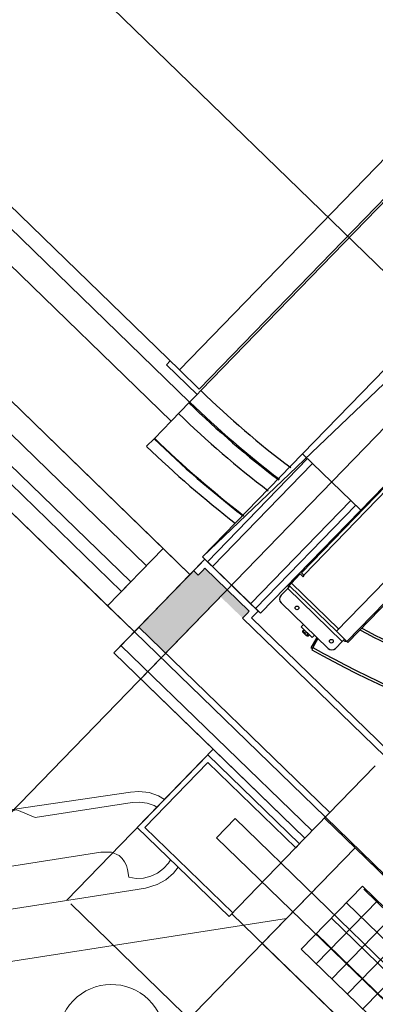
# Model space of a CAD drawing. Header units: millimetres. Extents: x 1395914 to 1460038, y 2368732 to 2439619.
# Tile 4 of 40: x 1428040 to 1428708, y 2383745 to 2385595. Entities that reach past the tile are written whole.
import ezdxf

# ---------------------------------------------------------------- set-up
doc = ezdxf.new("R2010")
doc.units = ezdxf.units.MM
doc.header["$MEASUREMENT"] = 0
for name, color, linetype, lineweight in [('20_Bygning generelt', 7, 'Continuous', 0), ('23_Yttervegg', 7, 'Continuous', 0), ('24_Innervegger', 7, 'Continuous', 0), ('822_Akselinjer', 7, 'Continuous', 0)]:
    doc.layers.add(name, color=color, linetype=linetype, lineweight=lineweight)
doc.layers.add('A852-TYNN', color=7, linetype='Continuous', lineweight=5, plot=False)

# ---------------------------------------------------------------- blocks, each defined once
blk = doc.blocks.new('System Panel - Glassfelt 25mm-V2-PLOT VIEW 001-01 01')
for p, q in [((1112.5, 37.5), (-1112.5, 37.5)), ((-1112.5, 37.5), (-1112.5, 12.5)), ((1112.5, 12.5), (1112.5, 37.5)), ((-1112.5, 12.5), (1112.5, 12.5))]:
    blk.add_line(p, q)
blk = doc.blocks.new('Rectangular Mullion - 70x150mm Aluminium-1254996-PLOT VIEW 001-01 01')
for p, q in [((0, 75), (-70, 75)), ((-70, 75), (-70, -75)), ((0, -75), (0, 75)), ((-70, -75), (0, -75))]:
    blk.add_line(p, q)
blk = doc.blocks.new('Rectangular Mullion - 70x105mm Aluminium-V7-PLOT VIEW 001-01 01')
for p, q in [((97459.8, 161285.4), (98974.4, 159655.5)), ((98897.5, 159584), (97382.9, 161213.9))]:
    blk.add_line(p, q)
blk = doc.blocks.new('Rectangular Mullion - 70x150mm Aluminium-1254466-PLOT VIEW 001-01 01')
blk.add_line((102322.6, 156118.7), (103837.2, 154488.8))
blk = doc.blocks.new('garasjeport med glass og pullerter - 4200x3000-1722943-PLOT VIEW 001-01 01')
for start, end in [(0, 180), (180, 0)]:
    blk.add_arc((2100, 635.7), 100, start, end)
blk = doc.blocks.new('Plate på mark akse Y125_X134-X140 overbygg - ARK_dwg-1998376-PLOT VIEW 001-01 01')
for p, q in [((49430.5, 16170.8), (49430.5, 16335.2)), ((49471.1, 16170.8), (49471.1, 16335.2)), ((49511.7, 16170.8), (49511.7, 16335.2)), ((49552.4, 16170.8), (49552.4, 16335.2)), ((45970.7, 16128.6), (49731.9, 16128.6))]:
    blk.add_line(p, q)
at = {"flags": 128}
for points in [[(49731.9, 16128.6), (49651.9, 16128.6), (49651.9, 16313.4), (51511.8, 18781.6), (51437.4, 18930.8), (52862, 18930.8), (52862, 18179.5)], [(49865.1, 16386.1), (49863.4, 16400.4), (49865.1, 16419.4), (49870.4, 16436.9), (49881.4, 16457.2), (49898.2, 16479.6), (51375.7, 18440.2)], [(51375.7, 18440.2), (51437.6, 18393.5), (49988.8, 16466.8), (49974.6, 16453), (49959.8, 16447.9), (49952, 16447.5), (49944.2, 16448.8), (49936.9, 16451.4), (49930.2, 16455.5), (49918.5, 16464.4), (49907, 16456.2), (49897.4, 16445.9), (49890, 16433.9), (49885, 16420.8), (49882.8, 16406.8), (49883.3, 16393.4), (49884.9, 16386.1)], [(49651.9, 16313.4), (49651.9, 16561.4), (49691.1, 16613.4)], [(49971.9, 16333.1), (49977.9, 16334.6), (49990.7, 16340.5), (50002.1, 16348.8), (50011.6, 16359.2), (50122.6, 16506.4), (50157.4, 16520.1), (50233.2, 16620.5), (50235.5, 16618.6), (50027.3, 16347.4), (50017, 16335.2), (50001.7, 16323.7), (49984.4, 16315.6), (49971.9, 16312.7)], [(45970.7, 16378.6), (49651.9, 16378.6), (49651.9, 16128.6), (45970.7, 16128.6), (45970.7, 16378.6)], [(46057.3, 16335.6), (49591.6, 16335.6), (49591.6, 16170.8), (46056.8, 16170.8), (46057.3, 16335.5), (46057.3, 16335.6), (46057.3, 16335.6), (46057.3, 16170.1)], [(46057.2, 16295), (46057.3, 16295), (46457.3, 16295), (46857.3, 16295), (47257.3, 16295), (47657.3, 16295), (48057.3, 16295), (48457.3, 16295), (48857.3, 16295), (49257.3, 16295), (49591.6, 16295)], [(46057.1, 16254.3), (46057.3, 16254.3), (46457.3, 16254.3), (46857.3, 16254.3), (47257.3, 16254.3), (47657.3, 16254.3), (48057.3, 16254.3), (48457.3, 16254.3), (48857.3, 16254.3), (49257.3, 16254.3), (49591.6, 16254.3)], [(46056.9, 16213.7), (46057.3, 16213.7), (46457.3, 16213.7), (46857.3, 16213.7), (47257.3, 16213.7), (47657.3, 16213.7), (48057.3, 16213.7), (48457.3, 16213.7), (48857.3, 16213.7), (49257.3, 16213.7), (49591.6, 16213.7)], [(46056.8, 16173), (46057.3, 16173), (46457.3, 16173), (46857.3, 16173), (47257.3, 16173), (47657.3, 16173), (48057.3, 16173), (48457.3, 16173), (48857.3, 16173), (49257.3, 16173), (49585.9, 16173)]]:
    blk.add_lwpolyline(points, dxfattribs=at)

msp = doc.modelspace()

# ---------------------------------------------------------------- hatches: boundary and pattern name
at = {"layer": '23_Yttervegg', "linetype": 'Continuous', "extrusion": (0, 0, -1)}
for points in [[(-1428459.1, 2384470.7), (-1428375.7, 2384551.4), (-1428388.3, 2384564.4), (-1428394, 2384558.8), (-1428465.8, 2384489.2), (-1428471.5, 2384483.6)], [(-1428314.3, 2384404.8), (-1428264.1, 2384453.6), (-1428367.1, 2384559.8), (-1428417.4, 2384511.1), (-1428399.7, 2384492.9)]]:
    msp.add_hatch(color=256, dxfattribs=at).paths.add_polyline_path(points)

# ---------------------------------------------------------------- linework, layer by layer
for p, q in [((1428798.2, 2385050), (1407872.2, 2405357)), ((1428340.3, 2384937), (1428897.4, 2385511.2)), ((1429428.9, 2385432.9), (1428573.8, 2384551.6)), ((1429534.3, 2385372.4), (1428635.3, 2384445.9)), ((1429556.2, 2385355.4), (1428655, 2384426.8)), ((1428324.7, 2384840.6), (1428293.4, 2384808.3)), ((1428292.7, 2384807.6), (1428278.8, 2384793.3)), ((1428445.3, 2384648.9), (1428459.3, 2384663.4)), ((1428674.3, 2384666.7), (1428676.1, 2384665.6)), ((1428651.6, 2384643.3), (1428653.3, 2384642.2)), ((1428653, 2384644.7), (1428654.7, 2384643.6)), ((1428631.6, 2384622.7), (1428633.3, 2384621.6)), ((1428585.5, 2384575.2), (1428587.2, 2384574.1)), ((1428646.3, 2384426.8), (1428543.7, 2384526.4)), ((1428550.6, 2384536.4), (1428639.5, 2384450.2)), ((1428619.7, 2384413.7), (1428531.4, 2384499.3))]:
    msp.add_line(p, q)
at = {"flags": 128}
for points in [[(1428359.5, 2384876.5), (1409055, 2403610), (1409020.2, 2403574.1), (1409055, 2403610), (1407958.4, 2404674.1)], [(1407923.6, 2404638.3), (1409020.2, 2403574.1), (1428324.7, 2384840.6), (1428359.5, 2384876.5), (1428373.5, 2384890.9), (1428316.1, 2384946.6), (1428323, 2384953.8)], [(1428944.5, 2385479.3), (1428939, 2385473.6), (1428380.4, 2384898), (1428373.5, 2384890.9)], [(1429548.6, 2385362.8), (1429556.2, 2385355.4), (1429558, 2385353.6), (1428656.8, 2384425), (1428655, 2384426.8), (1428635.3, 2384445.9), (1428547.9, 2384530.7), (1428546.5, 2384532.1), (1428550.6, 2384536.4), (1428567.4, 2384553.6), (1428572.7, 2384548.4), (1428574.8, 2384550.5), (1428573.8, 2384551.6), (1428569.4, 2384555.8), (1429424.6, 2385437), (1429428.9, 2385432.9), (1429430, 2385431.8), (1429432.1, 2385434), (1429426.7, 2385439.2), (1429443.4, 2385456.4), (1429447.6, 2385460.7), (1429449.1, 2385459.3), (1429453.2, 2385463.6), (1429465.8, 2385476.5)], [(1428547.1, 2384535.6), (1428547.8, 2384534.9), (1428566.6, 2384554.3), (1428565.9, 2384555)], [(1428531.2, 2384513.5), (1428543.7, 2384526.4), (1428547.9, 2384530.7)], [(1428594.1, 2384438.5), (1428589.7, 2384434), (1428569.1, 2384454), (1428573.5, 2384458.5)], [(1428581.8, 2384441.6), (1428578.6, 2384438.2), (1428575.3, 2384441.4), (1428572.2, 2384444.4), (1428572.1, 2384446.6), (1428574.4, 2384448.8)], [(1428572.1, 2384446.6), (1428576.6, 2384442.2), (1428578.8, 2384444.5)], [(1428582.2, 2384436.8), (1428580.1, 2384436.8), (1428578.7, 2384438.1), (1428578.6, 2384438.2)], [(1428582.3, 2384441.2), (1428580.1, 2384438.9), (1428582.2, 2384436.8), (1428584.4, 2384439.1)], [(1428598.3, 2384434.4), (1428587.5, 2384414.9), (1428590.1, 2384413.5)], [(1428600.5, 2384432.2), (1428591.1, 2384415.3), (1428588.9, 2384411.4)], [(1428633.8, 2384413.9), (1428646.3, 2384426.8), (1428650.5, 2384431.1)]]:
    msp.add_lwpolyline(points, dxfattribs=at)
msp.add_lwpolyline([(1428377.6, 2384900.8), (1428934.7, 2385474.9), (1428897.4, 2385511.2), (1409673.2, 2404166.7), (1409635.9, 2404202.9), (1409078.8, 2403628.8), (1409116.1, 2403592.6), (1428340.3, 2384937)], close=True, dxfattribs=at)
for centre in [(1428561.2, 2384489.9), (1428625.8, 2384427.2)]:
    msp.add_circle(centre, 3.5)
for centre, radius, start, end in [((1429640.3, 2386196.3), 1809, 225.8601, 232.9092), ((1429640.3, 2386196.3), 1841, 225.8601, 232.786), ((1429640.3, 2386196.3), 1839, 225.8601, 232.7936), ((1429640.3, 2386196.3), 1869.1, 225.8601, 232.6814), ((1429639.9, 2386195.2), 1934, 225.8478, 232.3795), ((1429640.3, 2386196.3), 1934, 225.8601, 232.4515), ((1429639.9, 2386195.2), 1954, 225.8479, 232.3125), ((1428550, 2384532.8), 6, 184.0497, 225.8601), ((1428550, 2384532.8), 3, 135.8601, 184.0497), ((1428538.4, 2384506.5), 10, 135.8601, 225.8601), ((1429679.7, 2386367.9), 2164.5, 242.4765, 254.7327), ((1429679.7, 2386367.9), 2160, 242.5121, 254.425), ((1429679.7, 2386367.9), 2235.5, 240.8601, 259.6633), ((1428652.6, 2384433.3), 6, 225.8601, 285.8601), ((1429679.7, 2386367.9), 2240, 240.8601, 259.9815), ((1428626.6, 2384420.8), 10, 225.8601, 315.8601)]:
    msp.add_arc(centre, radius, start, end)
for points, weights in [([(1428575.3, 2384441.4), (1428575.8, 2384441.8), (1428576.6, 2384442.2)], [0.873133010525, 0.942557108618, 1]), ([(1428580.1, 2384438.9), (1428579.3, 2384438.4), (1428578.7, 2384438.1)], [1, 0.942557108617, 0.873133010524])]:
    msp.add_rational_spline(points, weights, degree=2)
at = {"layer": '20_Bygning generelt'}
for p, q in [((1428128.9, 2383941), (1428393.5, 2384213.7)), ((1428393.5, 2384213.7), (1428261.2, 2384077.3)), ((1428565.8, 2384046.5), (1428393.5, 2384213.7)), ((1428393.8, 2384199.5), (1428275.4, 2384077.5)), ((1428558.8, 2384039.4), (1428393.8, 2384199.5)), ((1428410, 2384058.3), (1428444.8, 2384094.2)), ((1428444.8, 2384094.2), (1431631.2, 2381002.2)), ((1428261.2, 2384077.3), (1428433.5, 2383910.2)), ((1428275.4, 2384077.5), (1428440.4, 2383917.4)), ((1431596.3, 2380966.3), (1428410, 2384058.3)), ((1428558.8, 2384039.4), (1428565.8, 2384046.5)), ((1431487.5, 2380681.8), (1428136.1, 2383934)), ((1428433.5, 2383910.2), (1428440.4, 2383917.4))]:
    msp.add_line(p, q, dxfattribs=at)
at = {"layer": '23_Yttervegg'}
for p, q in [((1428571.8, 2384779.3), (1428383.7, 2384585.5)), ((1428393, 2384576.5), (1428581.1, 2384770.3)), ((1428680.9, 2384673.5), (1428571.8, 2384779.3)), ((1428402.4, 2384567.4), (1428590.5, 2384761.2)), ((1428474.1, 2384497.8), (1428662.2, 2384691.6)), ((1428483.5, 2384488.7), (1428671.6, 2384682.5)), ((1428492.8, 2384479.7), (1428680.9, 2384673.5)), ((1428383.7, 2384585.5), (1428388, 2384581.3)), ((1428375.5, 2384568.4), (1428217.4, 2384405.5)), ((1428388, 2384581.3), (1428375.5, 2384568.4)), ((1428388.3, 2384564.4), (1428384.1, 2384560.1)), ((1428388, 2384581.3), (1428488.5, 2384483.8)), ((1428393, 2384576.5), (1428388, 2384581.3)), ((1428471.5, 2384483.6), (1428388.3, 2384564.4)), ((1428402.4, 2384567.4), (1428393, 2384576.5)), ((1428474.1, 2384497.8), (1428402.4, 2384567.4)), ((1428367.1, 2384559.8), (1428375.7, 2384551.4)), ((1428384.1, 2384560.1), (1428375.7, 2384551.4)), ((1428425.7, 2384519.7), (1428267.6, 2384356.8)), ((1428483.5, 2384488.7), (1428474.1, 2384497.8)), ((1428459, 2384470.7), (1428467.3, 2384479.3)), ((1428459, 2384470.7), (1428726, 2384211.6)), ((1428467.3, 2384479.3), (1428471.5, 2384483.6)), ((1428476, 2384470.9), (1428488.5, 2384483.8)), ((1428734.3, 2384220.2), (1428476, 2384470.9)), ((1428488.5, 2384483.8), (1428483.5, 2384488.7)), ((1428488.5, 2384483.8), (1428492.8, 2384479.7)), ((1428264.1, 2384453.6), (1428622.9, 2384105.4)), ((1428255.7, 2384445), (1428614.5, 2384096.8)), ((1428230.6, 2384419.1), (1428589.5, 2384070.9)), ((1428217.4, 2384405.5), (1428576.2, 2384057.3)), ((1428404, 2384224.4), (1428261.2, 2384077.3)), ((1428576.2, 2384057.3), (1428404, 2384224.4)), ((1428576.2, 2384057.3), (1428708.3, 2384193.4)), ((1428614.5, 2384096.8), (1431628.6, 2381171.8)), ((1428261.2, 2384077.3), (1428433.5, 2383910.2)), ((1428433.5, 2383910.2), (1428576.2, 2384057.3))]:
    msp.add_line(p, q, dxfattribs=at)
at = {"layer": '24_Innervegger'}
for p, q in [((1428571.8, 2384779.3), (1429312.8, 2385542.9)), ((1429421.9, 2385437.1), (1428680.9, 2384673.5))]:
    msp.add_line(p, q, dxfattribs=at)
at = {"layer": '822_Akselinjer'}
msp.add_line((1454433.2, 2411319.8), (1426665.8, 2382706.1), dxfattribs=at)
at = {"layer": 'A852-TYNN'}
msp.add_lwpolyline([(1428492.8, 2384479.7), (1428388, 2384581.3), (1428360.2, 2384552.6), (1406612.8, 2405656.7), (1412450.1, 2411672), (1413289.7, 2410857.2), (1408503.3, 2405924.9), (1429407.4, 2385640.4), (1429312.8, 2385542.9), (1429421.9, 2385437.1)], close=True, dxfattribs=at)
for points in [[(1433870, 2378920.1), (1433655.3, 2379128.5), (1431740.4, 2377155.2), (1429360.5, 2379464.6), (1431137.9, 2381296.2), (1428438.7, 2383915.6), (1428433.5, 2383910.2), (1428261.2, 2384077.3), (1428404, 2384224.4), (1428217.4, 2384405.5), (1428255.7, 2384445), (1404646.5, 2407355.8)], [(1434028.1, 2379083), (1431920.6, 2381128.1), (1431933.2, 2381141.1), (1431832.7, 2381238.6), (1431820.2, 2381225.6), (1431748.4, 2381295.3), (1431783.2, 2381331.2), (1428769.1, 2384256.1), (1428734.3, 2384220.2), (1428476, 2384470.9), (1428488.5, 2384483.8), (1428492.8, 2384479.7), (1428383.7, 2384585.5), (1431247.8, 2387318.6), (1432507.2, 2386096.5), (1433985, 2386118.7), (1436058.6, 2388255.4), (1439597, 2384821.7)]]:
    msp.add_lwpolyline(points, dxfattribs=at)

# ---------------------------------------------------------------- block references
at = {"layer": '20_Bygning generelt', "rotation": 135.8600616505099}
msp.add_blockref('Plate på mark akse Y125_X134-X140 overbygg - ARK_dwg-1998376-PLOT VIEW 001-01 01', (1475534.6, 2361035.6), dxfattribs=at)
at = {"layer": '23_Yttervegg'}
for name, p, rotation in [('Rectangular Mullion - 70x150mm Aluminium-1254466-PLOT VIEW 001-01 01', (1332585.9, 2224958.4), 2.958939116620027), ('Rectangular Mullion - 70x105mm Aluminium-V7-PLOT VIEW 001-01 01', (1337677.6, 2220017.4), 2.958939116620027), ('System Panel - Glassfelt 25mm-V2-PLOT VIEW 001-01 01', (1427459.3, 2385322.3), 135.8600616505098), ('Rectangular Mullion - 70x150mm Aluminium-1254996-PLOT VIEW 001-01 01', (1428307.9, 2384498.8), 315.8600616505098), ('garasjeport med glass og pullerter - 4200x3000-1722943-PLOT VIEW 001-01 01', (1430162.3, 2382676.3), 135.8600616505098)]:
    msp.add_blockref(name, p, dxfattribs=dict(at, rotation=rotation))

doc.saveas('drawing.dxf')
